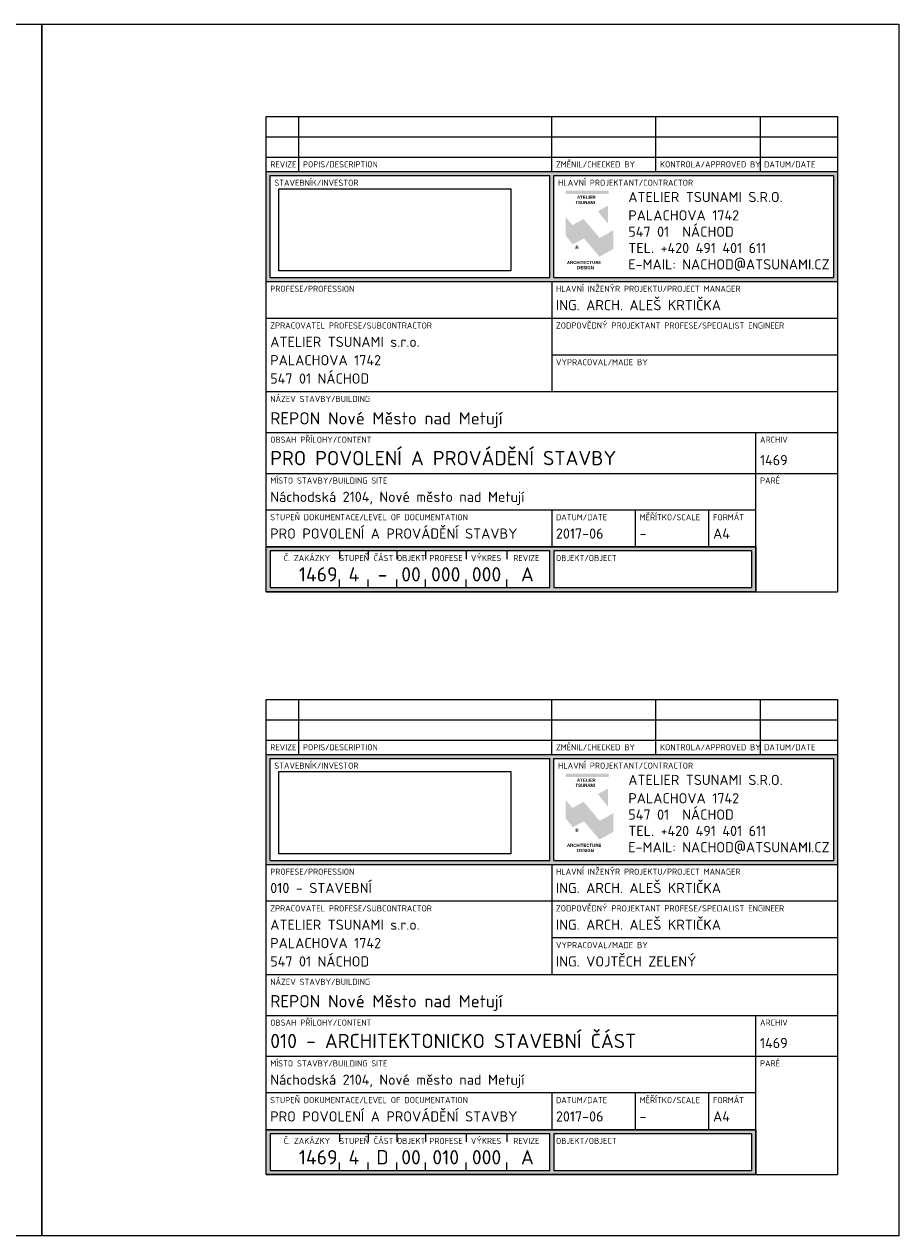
# Model space of a CAD drawing. Header units: metres. Extents: x -617984 to -616281, y -1028747 to -1028450.
# Tile 6 of 6: x -616496 to -616281, y -1028747 to -1028450. Entities that reach past the tile are written whole.
import ezdxf
from ezdxf.enums import TextEntityAlignment as Align

# ---------------------------------------------------------------- set-up
doc = ezdxf.new("R2010")
doc.units = ezdxf.units.M
doc.styles.add('ISOCPEUB_10', font='isocpeur.ttf')
doc.styles.add('ISOCPEUR_10', font='isocpeur.ttf')
doc.styles.get("Standard").update_dxf_attribs({"font": 'isocpeur.ttf'})
picture_1 = doc.add_image_def('image1.png', size_in_pixel=(282, 100))

# ---------------------------------------------------------------- blocks, each defined once
blk = doc.blocks.new('tabulka1')
h = blk.add_hatch(color=256)
h.paths.add_polyline_path([(-140, 76), (-140, 103), (0, 103), (0, 76)])
h.paths.add_polyline_path([(-139, 77), (-139, 102), (-70.5, 102), (-70.5, 77)], flags=16)
h.paths.add_polyline_path([(-69.5, 77), (-69.5, 102), (-1, 102), (-1, 77)], flags=16)
h = blk.add_hatch(color=256)
h.dxf.hatch_style = 1
h.paths.add_polyline_path([(-66.65, 98.32), (-56.1, 98.32), (-56.1, 97.45), (-66.65, 97.45)])
at = {"true_color": 0xaaaaaa}
h = blk.add_hatch(color=253, dxfattribs=at)
h.dxf.hatch_style = 1
edge = h.paths.add_edge_path()
edge.add_spline(control_points=[(-56.26, 94.61), (-56.26, 94.61), (-56.26, 90.24), (-56.26, 90.24), (-56.26, 90.24), (-56.26, 90.24), (-58.73, 93.27), (-58.73, 93.27), (-58.73, 93.27), (-58.73, 93.27), (-56.26, 94.61), (-56.26, 94.61)], knot_values=[0, 0, 0, 0, 0.333333, 0.333333, 0.333333, 0.5, 0.666667, 0.666667, 0.666667, 0.833333, 1, 1, 1, 1], degree=3, periodic=0)
h = blk.add_hatch(color=253, dxfattribs=at)
h.dxf.hatch_style = 1
edge = h.paths.add_edge_path()
edge.add_spline(control_points=[(-64.94, 89.87), (-64.94, 89.87), (-62.21, 91.38), (-62.21, 91.38), (-62.21, 91.38), (-62.21, 91.38), (-58.29, 86.71), (-58.29, 86.71), (-58.29, 86.71), (-58.29, 86.71), (-54.94, 88.6), (-54.94, 88.6), (-54.94, 88.6), (-54.94, 88.6), (-54.93, 84.03), (-54.93, 84.03), (-54.93, 84.03), (-54.93, 84.03), (-58.32, 82.12), (-58.32, 82.12), (-58.32, 82.12), (-58.32, 82.12), (-62.14, 86.61), (-62.14, 86.61), (-62.14, 86.61), (-62.14, 86.61), (-64.87, 85.15), (-64.87, 85.15), (-64.87, 85.15), (-64.87, 85.15), (-66.64, 87.34), (-66.64, 87.34), (-66.64, 87.34), (-66.64, 87.34), (-66.64, 91.85), (-66.64, 91.85), (-66.64, 91.85), (-66.64, 91.85), (-64.94, 89.87), (-64.94, 89.87)], knot_values=[0, 0, 0, 0, 0.1, 0.1, 0.1, 0.15, 0.2, 0.2, 0.2, 0.25, 0.3, 0.3, 0.3, 0.35, 0.4, 0.4, 0.4, 0.45, 0.5, 0.5, 0.5, 0.55, 0.6, 0.6, 0.6, 0.65, 0.7, 0.7, 0.7, 0.75, 0.8, 0.8, 0.8, 0.85, 0.9, 0.9, 0.9, 0.95, 1, 1, 1, 1], degree=3, periodic=0)
h = blk.add_hatch(color=256)
h.paths.add_polyline_path([(-69.5, 10), (-69.5, 1), (-21, 1), (-21, 10)], flags=16)
h.paths.add_polyline_path([(-70.5, 10), (-139, 10), (-139, 1), (-70.5, 1)], flags=16)
h.paths.add_polyline_path([(-140, 11), (-20, 11), (-20, 0), (-140, 0)])
for p, q in [((-140, 103), (-140, 116.5)), ((-140, 116.5), (0, 116.5)), ((-132, 103), (-132, 116.5)), ((-70, 103), (-70, 116.5)), ((-44.5, 103), (-44.5, 116.5)), ((-19, 116.5), (-19, 103)), ((0, 116.5), (0, 103)), ((-140, 111.5), (0, 111.5)), ((-140, 106.5), (0, 106.5)), ((-140, 103), (0, 103)), ((-140, 76), (-140, 103)), ((-139, 102), (-70.5, 102)), ((-139, 77), (-139, 102)), ((-70.5, 77), (-70.5, 102)), ((-69.5, 102), (-1, 102)), ((-69.5, 77), (-69.5, 102)), ((-1, 102), (-1, 77)), ((0, 103), (0, 76)), ((-140, 0), (-140, 76)), ((-140, 76), (0, 76)), ((-139, 77), (-70.5, 77)), ((-70, 76), (-70, 49)), ((-69.5, 77), (-1, 77)), ((0, 76), (0, 0)), ((0, 67), (-140, 67)), ((0, 58), (-70, 58)), ((0, 49), (-140, 49)), ((-140, 39), (0, 39)), ((-20, 29), (-20, 39)), ((-140, 29), (0, 29)), ((-20, 0), (-20, 29)), ((-20, 20), (-140, 20)), ((-70, 20), (-70, 11)), ((-49.5, 11), (-49.5, 20)), ((-31.5, 11), (-31.5, 20)), ((-20, 11), (-140, 11)), ((-122, 10), (-122, 8)), ((-115, 10), (-115, 8)), ((-108, 10), (-108, 8)), ((-101, 10), (-101, 8)), ((-91, 10), (-91, 8)), ((-81, 10), (-81, 8)), ((-20, 0), (-20, 11)), ((-122, 1), (-122, 3)), ((-115, 1), (-115, 3)), ((-108, 1), (-108, 3)), ((-101, 1), (-101, 3)), ((-91, 1), (-91, 3)), ((-81, 1), (-81, 3)), ((-140, 0), (0, 0))]:
    blk.add_line(p, q)
blk.add_lwpolyline([(-140, 11), (-20, 11), (-20, 0), (-140, 0)], close=True)
for points in [[(-70.5, 10), (-139, 10), (-139, 1), (-70.5, 1), (-70.5, 10)], [(-69.5, 10), (-69.5, 1), (-21, 1), (-21, 10), (-69.5, 10)]]:
    blk.add_lwpolyline(points)
at = {"style": 'ISOCPEUR_10'}
for s, height, p in [('REVIZE', 1.5, (-139, 104)), ('POPIS/DESCRIPTION', 1.5, (-131, 104)), ('ZMĚNIL/CHECKED BY', 1.5, (-69, 104)), ('KONTROLA/APPROVED BY', 1.5, (-43.5, 104)), ('DATUM/DATE', 1.5, (-18, 104)), ('STAVEBNÍK/INVESTOR', 1.5, (-138, 99.5)), ('HLAVNÍ PROJEKTANT/CONTRACTOR', 1.5, (-68.5, 99.5)), ('ATELIER TSUNAMI S.R.O.', 2.5, (-51.26, 95.5)), ('PALACHOVA 1742', 2.5, (-51.26, 91)), ('547 01  NÁCHOD', 2.5, (-51.26, 87)), ('TEL. +420 491 401 611', 2.5, (-51.26, 83)), ('E-MAIL: NACHOD@ATSUNAMI.CZ', 2.5, (-51.26, 79)), ('PROFESE/PROFESSION', 1.5, (-139, 73.5)), ('HLAVNÍ INŽENÝR PROJEKTU/PROJECT MANAGER', 1.5, (-69, 73.5)), ('ZPRACOVATEL PROFESE/SUBCONTRACTOR', 1.5, (-139, 64.5)), ('ZODPOVĚDNÝ PROJEKTANT PROFESE/SPECIALIST ENGINEER', 1.5, (-69, 64.5)), ('VYPRACOVAL/MADE BY', 1.5, (-69, 55.5)), ('NÁZEV STAVBY/BUILDING', 1.5, (-139, 46.5)), ('OBSAH PŘÍLOHY/CONTENT', 1.5, (-139, 36.5)), ('ARCHIV', 1.5, (-19, 36.5)), ('MÍSTO STAVBY/BUILDING SITE', 1.5, (-139, 26.5)), ('PARÉ', 1.5, (-19, 26.5)), ('STUPEŇ DOKUMENTACE/LEVEL OF DOCUMENTATION', 1.5, (-139, 17.5)), ('DATUM/DATE', 1.5, (-69, 17.5)), ('MĚŘÍTKO/SCALE', 1.5, (-48.5, 17.5)), ('FORMÁT', 1.5, (-30.5, 17.5)), ('OBJEKT/OBJECT', 1.5, (-69, 7.5))]:
    blk.add_text(s, height=height, dxfattribs=at).set_placement(p)
for s, p in [('Č. ZAKÁZKY', (-130, 7.5)), ('STUPEŇ', (-118.43, 7.5)), ('ČÁST', (-111.23, 7.5)), ('OBJEKT', (-104.48, 7.5)), ('PROFESE', (-95.93, 7.5)), ('VÝKRES', (-86.12, 7.5)), ('REVIZE', (-76.25, 7.5))]:
    blk.add_text(s, height=1.5, dxfattribs=at).set_placement(p, align=Align.CENTER)
for s, width, gutter_width, heights, insert, char_height, attachment_point in [('\\pi2.6834;{\\fSwis721 Ex BT|b1|i0|c238|p34;ATELIER\\P\\pi2.3128;TSUNAMI}', 10.4206, 1.76, [0], (-66.53, 97.07), 0.7633, 1), ('{\\fSwis721 Ex BT|b1|i0|c238|p34;\\H1.1667x;\\C253;\\c11184810;®}', 0.2908, 1, [0.248], (-63.88, 84.4), 0.7415, 5), ('\\pi0.23561;{\\fSwis721 Ex BT|b1|i0|c238|p34;ARCHITECTURE\\P\\pi2.7218;DESIGN}', 10.2766, 1.76, [0], (-66.53, 81.09), 0.7633, 1)]:
    blk.add_mtext_dynamic_manual_height_columns(s, width=width, gutter_width=gutter_width, heights=heights, dxfattribs=dict(insert=insert, char_height=char_height, attachment_point=attachment_point))
for tag, p, height, style in [('PROFESE', (-139, 69), 2.5, 'ISOCPEUR_10'), ('HLAVNÍ_INŽENÝR_PROJEKTU', (-69, 69), 2.5, 'ISOCPEUR_10'), ('ZPRACOVATEL_PROFESE_jméno', (-139, 60), 2.5, 'ISOCPEUR_10'), ('ZODPOVĚDNÝ_PROJEKTANT_PROFESE', (-69, 60), 2.5, 'ISOCPEUR_10'), ('ZPRACOVATEL_PROFESE_ulice', (-139, 55.5), 2.5, 'ISOCPEUR_10'), ('ZPRACOVATEL_PROFESE_město', (-139, 51), 2.5, 'ISOCPEUR_10'), ('VYPRACOVAL', (-69, 51), 2.5, 'ISOCPEUR_10'), ('ARCHIV', (-19, 31), 2.5, 'ISOCPEUR_10'), ('MISTO_STAVBY', (-139, 22), 2.5, 'ISOCPEUR_10'), ('STUPEŇ_DOKUMENTACE', (-139, 13), 2.5, 'ISOCPEUR_10'), ('DATUM', (-69, 13), 2.5, 'ISOCPEUR_10'), ('MĚŘÍTKO', (-48.5, 13), 2.5, 'ISOCPEUR_10'), ('FORMÁT', (-30.5, 13), 2.5, 'ISOCPEUR_10'), ('OBJEKT', (-69, 2.5), 3.5, 'ISOCPEUB_10')]:
    blk.add_attdef(tag, p, '', height=height, dxfattribs=dict(style=style))
at = {"linetype": 'ByBlock', "style": 'ISOCPEUB_10'}
for tag, p in [('NÁZEV_STAVBY', (-139, 41)), ('OBSAH_PŘÍLOHY', (-139, 31))]:
    blk.add_attdef(tag, p, '', height=3.5, dxfattribs=at)
blk.add_attdef('Č_PŘÍLOHY-č_zakázky', text='', height=3.5, dxfattribs=at).set_placement((-122.5, 2.5), align=Align.RIGHT)
for tag, p in [('Č_PŘÍLOHY-stupeň_dokumentace', (-118.5, 2.5)), ('Č_PŘÍLOHY-část_dokumentace', (-111.5, 2.5)), ('Č_PŘÍLOHY-objekt', (-104.5, 2.5)), ('Č_PŘÍLOHY-profese', (-96, 2.5)), ('Č_PŘÍLOHY-výkres', (-86, 2.5)), ('Č_PŘÍLOHY-revize', (-76, 2.5))]:
    blk.add_attdef(tag, text='', height=3.5, dxfattribs=at).set_placement(p, align=Align.CENTER)
at = {"style": 'ISOCPEUR_10'}
blk.add_attdef('OBJEKT_UPŘESNĚNÍ', text='', height=2.5, dxfattribs=at).set_placement((-22, 2.5), align=Align.RIGHT)
at = {"color": 255}
image = blk.add_image(picture_1, insert=(-136.87, 78.64), size_in_units=(56.79, 20.14), dxfattribs=at)
image.dxf.flags = 15

msp = doc.modelspace()

# ---------------------------------------------------------------- linework, layer by layer
for points in [[(-616701.3, -1028450.17), (-616491.3, -1028450.17), (-616491.3, -1028747.17), (-616701.3, -1028747.17)], [(-616491.3, -1028450.17), (-616281.3, -1028450.17), (-616281.3, -1028747.17), (-616491.3, -1028747.17)]]:
    msp.add_lwpolyline(points, close=True)

# ---------------------------------------------------------------- block references
ref = msp.add_blockref('tabulka1', (-616296.3, -1028589.28))
ref.add_attrib('Č_PŘÍLOHY-revize', 'A', dxfattribs={"linetype": 'ByBlock', "height": 3.5, "style": 'ISOCPEUB_10'}).set_placement((-616372.3, -1028586.78), align=Align.CENTER)
ref.add_attrib('Č_PŘÍLOHY-výkres', '000', dxfattribs={"linetype": 'ByBlock', "height": 3.5, "style": 'ISOCPEUB_10'}).set_placement((-616382.3, -1028586.78), align=Align.CENTER)
ref.add_attrib('Č_PŘÍLOHY-profese', '000', dxfattribs={"linetype": 'ByBlock', "height": 3.5, "style": 'ISOCPEUB_10'}).set_placement((-616392.3, -1028586.78), align=Align.CENTER)
ref.add_attrib('Č_PŘÍLOHY-objekt', '00', dxfattribs={"linetype": 'ByBlock', "height": 3.5, "style": 'ISOCPEUB_10'}).set_placement((-616400.8, -1028586.78), align=Align.CENTER)
ref.add_attrib('Č_PŘÍLOHY-část_dokumentace', '-', dxfattribs={"linetype": 'ByBlock', "height": 3.5, "style": 'ISOCPEUB_10'}).set_placement((-616407.8, -1028586.78), align=Align.CENTER)
ref.add_attrib('Č_PŘÍLOHY-stupeň_dokumentace', '4', dxfattribs={"linetype": 'ByBlock', "height": 3.5, "style": 'ISOCPEUB_10'}).set_placement((-616414.8, -1028586.78), align=Align.CENTER)
ref.add_attrib('Č_PŘÍLOHY-č_zakázky', '1469', dxfattribs={"linetype": 'ByBlock', "height": 3.5, "style": 'ISOCPEUB_10'}).set_placement((-616418.8, -1028586.78), align=Align.RIGHT)
ref.add_attrib('FORMÁT', 'A4', (-616326.8, -1028576.28), dxfattribs={"height": 2.5, "style": 'ISOCPEUR_10'})
ref.add_attrib('MĚŘÍTKO', '-', (-616344.8, -1028576.28), dxfattribs={"height": 2.5, "style": 'ISOCPEUR_10'})
ref.add_attrib('DATUM', '2017-06', (-616365.3, -1028576.28), dxfattribs={"height": 2.5, "style": 'ISOCPEUR_10'})
ref.add_attrib('ARCHIV', '1469', (-616315.3, -1028558.28), dxfattribs={"color": 7, "height": 2.5, "style": 'ISOCPEUR_10'})
ref.add_attrib('HLAVNÍ_INŽENÝR_PROJEKTU', 'ING. ARCH. ALEŠ KRTIČKA', (-616365.3, -1028520.28), dxfattribs={"height": 2.5, "style": 'ISOCPEUR_10'})
ref.add_attrib('STUPEŇ_DOKUMENTACE', 'PRO POVOLENÍ A PROVÁDĚNÍ STAVBY', (-616435.3, -1028576.28), dxfattribs={"height": 2.5, "style": 'ISOCPEUR_10'})
ref.add_attrib('MISTO_STAVBY', 'Náchodská 2104, Nové město nad Metují', (-616435.3, -1028567.28), dxfattribs={"height": 2.5, "style": 'ISOCPEUR_10'})
ref.add_attrib('OBSAH_PŘÍLOHY', 'PRO POVOLENÍ A PROVÁDĚNÍ STAVBY', (-616435.3, -1028558.28), dxfattribs={"linetype": 'ByBlock', "height": 3.5, "style": 'ISOCPEUB_10'})
ref.add_attrib('NÁZEV_STAVBY', 'REPON Nové Město nad Metují', (-616435.3, -1028548.28), dxfattribs={"linetype": 'ByBlock', "height": 3, "style": 'ISOCPEUB_10'})
ref.add_attrib('ZPRACOVATEL_PROFESE_město', '547 01 NÁCHOD', (-616435.3, -1028538.28), dxfattribs={"height": 2.5, "style": 'ISOCPEUR_10'})
ref.add_attrib('ZPRACOVATEL_PROFESE_ulice', 'PALACHOVA 1742', (-616435.3, -1028533.78), dxfattribs={"height": 2.5, "style": 'ISOCPEUR_10'})
ref.add_attrib('ZPRACOVATEL_PROFESE_jméno', 'ATELIER TSUNAMI s.r.o.', (-616435.3, -1028529.28), dxfattribs={"height": 2.5, "style": 'ISOCPEUR_10'})
ref = msp.add_blockref('tabulka1', (-616296.3, -1028732.17))
ref.add_attrib('Č_PŘÍLOHY-revize', 'A', dxfattribs={"linetype": 'ByBlock', "height": 3.5, "style": 'ISOCPEUB_10'}).set_placement((-616372.3, -1028729.67), align=Align.CENTER)
ref.add_attrib('Č_PŘÍLOHY-výkres', '000', dxfattribs={"linetype": 'ByBlock', "height": 3.5, "style": 'ISOCPEUB_10'}).set_placement((-616382.3, -1028729.67), align=Align.CENTER)
ref.add_attrib('Č_PŘÍLOHY-profese', '010', dxfattribs={"linetype": 'ByBlock', "height": 3.5, "style": 'ISOCPEUB_10'}).set_placement((-616392.3, -1028729.67), align=Align.CENTER)
ref.add_attrib('Č_PŘÍLOHY-objekt', '00', dxfattribs={"linetype": 'ByBlock', "height": 3.5, "style": 'ISOCPEUB_10'}).set_placement((-616400.8, -1028729.67), align=Align.CENTER)
ref.add_attrib('Č_PŘÍLOHY-část_dokumentace', 'D', dxfattribs={"linetype": 'ByBlock', "height": 3.5, "style": 'ISOCPEUB_10'}).set_placement((-616407.8, -1028729.67), align=Align.CENTER)
ref.add_attrib('Č_PŘÍLOHY-stupeň_dokumentace', '4', dxfattribs={"linetype": 'ByBlock', "height": 3.5, "style": 'ISOCPEUB_10'}).set_placement((-616414.8, -1028729.67), align=Align.CENTER)
ref.add_attrib('Č_PŘÍLOHY-č_zakázky', '1469', dxfattribs={"linetype": 'ByBlock', "height": 3.5, "style": 'ISOCPEUB_10'}).set_placement((-616418.8, -1028729.67), align=Align.RIGHT)
ref.add_attrib('FORMÁT', 'A4', (-616326.8, -1028719.17), dxfattribs={"height": 2.5, "style": 'ISOCPEUR_10'})
ref.add_attrib('MĚŘÍTKO', '-', (-616344.8, -1028719.17), dxfattribs={"height": 2.5, "style": 'ISOCPEUR_10'})
ref.add_attrib('DATUM', '2017-06', (-616365.3, -1028719.17), dxfattribs={"height": 2.5, "style": 'ISOCPEUR_10'})
ref.add_attrib('ARCHIV', '1469', (-616315.3, -1028701.17), dxfattribs={"color": 7, "height": 2.5, "style": 'ISOCPEUR_10'})
ref.add_attrib('VYPRACOVAL', 'ING. VOJTĚCH ZELENÝ', (-616365.3, -1028681.17), dxfattribs={"height": 2.5, "style": 'ISOCPEUR_10'})
ref.add_attrib('ZODPOVĚDNÝ_PROJEKTANT_PROFESE', 'ING. ARCH. ALEŠ KRTIČKA', (-616365.3, -1028672.17), dxfattribs={"height": 2.5, "style": 'ISOCPEUR_10'})
ref.add_attrib('HLAVNÍ_INŽENÝR_PROJEKTU', 'ING. ARCH. ALEŠ KRTIČKA', (-616365.3, -1028663.17), dxfattribs={"height": 2.5, "style": 'ISOCPEUR_10'})
ref.add_attrib('STUPEŇ_DOKUMENTACE', 'PRO POVOLENÍ A PROVÁDĚNÍ STAVBY', (-616435.3, -1028719.17), dxfattribs={"height": 2.5, "style": 'ISOCPEUR_10'})
ref.add_attrib('MISTO_STAVBY', 'Náchodská 2104, Nové město nad Metují', (-616435.3, -1028710.17), dxfattribs={"height": 2.5, "style": 'ISOCPEUR_10'})
ref.add_attrib('OBSAH_PŘÍLOHY', '010 - ARCHITEKTONICKO STAVEBNÍ ČÁST', (-616435.3, -1028701.17), dxfattribs={"linetype": 'ByBlock', "height": 3.5, "style": 'ISOCPEUB_10'})
ref.add_attrib('NÁZEV_STAVBY', 'REPON Nové Město nad Metují', (-616435.3, -1028691.17), dxfattribs={"linetype": 'ByBlock', "height": 3, "style": 'ISOCPEUB_10'})
ref.add_attrib('ZPRACOVATEL_PROFESE_město', '547 01 NÁCHOD', (-616435.3, -1028681.17), dxfattribs={"height": 2.5, "style": 'ISOCPEUR_10'})
ref.add_attrib('ZPRACOVATEL_PROFESE_ulice', 'PALACHOVA 1742', (-616435.3, -1028676.67), dxfattribs={"height": 2.5, "style": 'ISOCPEUR_10'})
ref.add_attrib('ZPRACOVATEL_PROFESE_jméno', 'ATELIER TSUNAMI s.r.o.', (-616435.3, -1028672.17), dxfattribs={"height": 2.5, "style": 'ISOCPEUR_10'})
ref.add_attrib('PROFESE', '010 - STAVEBNÍ', (-616435.3, -1028663.17), dxfattribs={"height": 2.5, "style": 'ISOCPEUR_10'})

doc.saveas('drawing.dxf')
